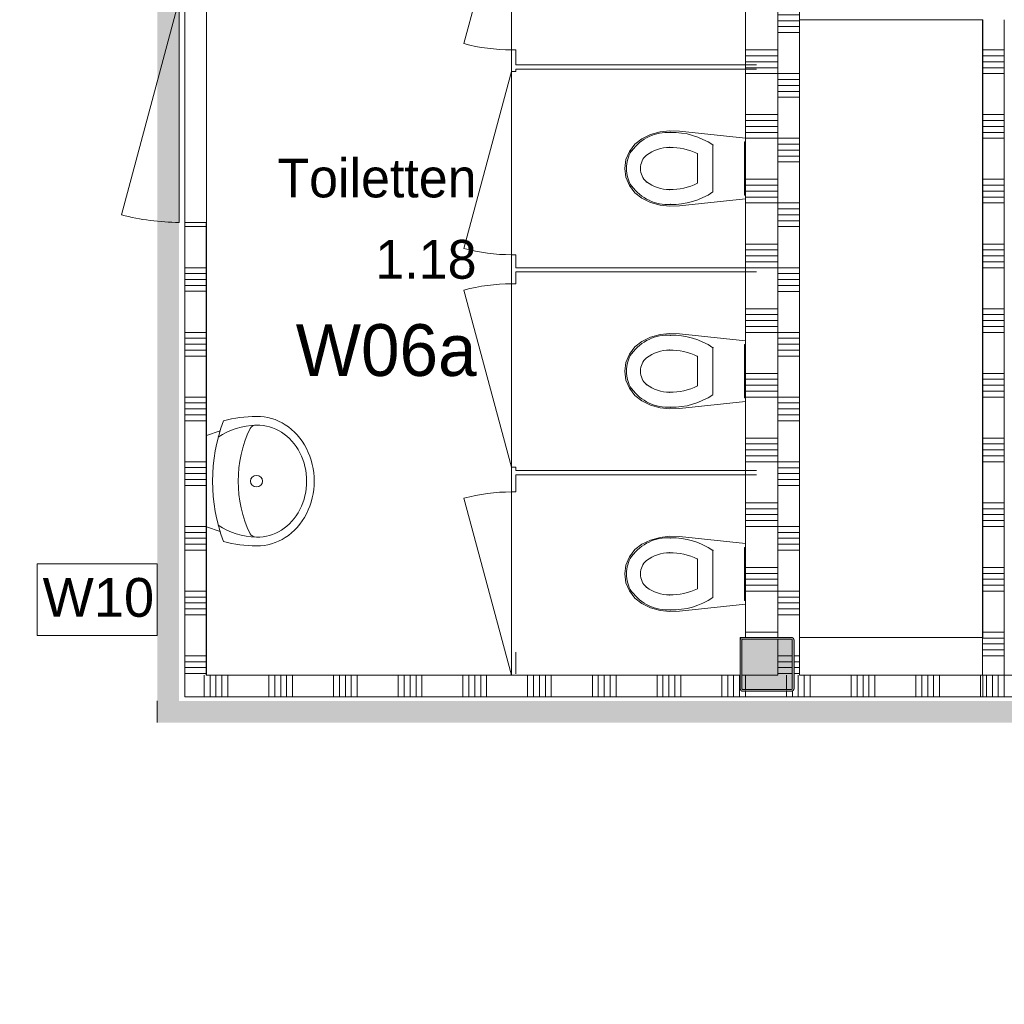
# Model space of a CAD drawing. Header units: millimetres. Extents: x -850 to 154668, y -25041 to 71030.
# Tile 80 of 211: x 13435 to 18000, y 24784 to 29350. Entities that reach past the tile are written whole.
import ezdxf
from ezdxf.enums import TextEntityAlignment as Align

# ---------------------------------------------------------------- set-up
doc = ezdxf.new("R2010")
doc.units = ezdxf.units.MM
doc.header["$MEASUREMENT"] = 0
for name, color, linetype in [('New_# trashcan Laagscheidingslijnen', 7, 'Continuous'), ('New_22 NC Binnenwanden', 7, 'Continuous'), ('New_22 NC Binnenwanden Deuren', 7, 'Continuous'), ('New_22 NC Binnenwanden Doorsnede-arcering', 7, 'Continuous'), ('New_23 Vloeren', 7, 'Continuous'), ('New_72 Vaste Inrichting', 7, 'Continuous'), ('New_72 Vaste Inrichting Deuren', 7, 'Continuous'), ('New_74 Sanitair', 7, 'Continuous'), ('New_Info Wandafwerking aanduiding', 7, 'Continuous'), ('New_Info Wandafwerking aanduiding Doorsnede-arcering', 7, 'Continuous'), ('New_Z Ruimtefuncties', 7, 'Continuous'), ('New_Z Ruimtefuncties Zone omranding', 7, 'Continuous'), ('New_Z Ruimtefuncties Zone tekst', 7, 'Continuous'), ('S-COLS-____-OTLN.RVT S', 7, 'Continuous'), ('S-COLS-____-OTLN.RVT S 2D arcering', 7, 'Continuous')]:
    doc.layers.add(name, color=color, linetype=linetype)
doc.styles.add('GENERATED_STYLE_1', font='txt')
doc.styles.add('GENERATED_STYLE_2', font='txt')

# ---------------------------------------------------------------- blocks, each defined once
blk = doc.blocks.new('Slab_3_2', base_point=(0, 51154.6))
at = {"layer": 'New_23 Vloeren', "color": 1, "linetype": 'Continuous', "lineweight": 0, "flags": 128}
blk.add_lwpolyline([(17050.7, 26484.7), (17050.7, 29350), (17900.7, 29350), (17900.7, 26484.7)], close=True, dxfattribs=at)
blk = doc.blocks.new('*X25')
at = {"layer": 'New_22 NC Binnenwanden Doorsnede-arcering', "color": 254, "linetype": 'Continuous', "lineweight": 0, "true_color": 0xe9ebeb}
for p, q in [((14317.7, 26210), (14317.7, 26310)), ((14345.2, 26210), (14345.2, 26310)), ((14372.6, 26210), (14372.6, 26310)), ((14400, 26210), (14400, 26310)), ((14590.3, 26210), (14590.3, 26310)), ((14617.7, 26210), (14617.7, 26310)), ((14645.2, 26210), (14645.2, 26310)), ((14672.6, 26210), (14672.6, 26310)), ((14700, 26210), (14700, 26310)), ((14890.3, 26210), (14890.3, 26310)), ((14917.7, 26210), (14917.7, 26310)), ((14945.2, 26210), (14945.2, 26310)), ((14972.6, 26210), (14972.6, 26310)), ((15000, 26210), (15000, 26310)), ((15190.3, 26210), (15190.3, 26310)), ((15217.7, 26210), (15217.7, 26310)), ((15245.2, 26210), (15245.2, 26310)), ((15272.6, 26210), (15272.6, 26310)), ((15300, 26210), (15300, 26310)), ((15490.3, 26210), (15490.3, 26310)), ((15517.7, 26210), (15517.7, 26310)), ((15545.2, 26210), (15545.2, 26310)), ((15572.6, 26210), (15572.6, 26310)), ((15600, 26210), (15600, 26310)), ((15790.3, 26210), (15790.3, 26310)), ((15817.7, 26210), (15817.7, 26310)), ((15845.2, 26210), (15845.2, 26310)), ((15872.6, 26210), (15872.6, 26310)), ((15900, 26210), (15900, 26310)), ((16090.3, 26210), (16090.3, 26310)), ((16117.7, 26210), (16117.7, 26310)), ((16145.2, 26210), (16145.2, 26310)), ((16172.6, 26210), (16172.6, 26310)), ((16200, 26210), (16200, 26310)), ((16390.3, 26210), (16390.3, 26310)), ((16417.7, 26210), (16417.7, 26310)), ((16445.2, 26210), (16445.2, 26310)), ((16472.6, 26210), (16472.6, 26310)), ((16500, 26210), (16500, 26310)), ((16690.3, 26210), (16690.3, 26310)), ((16717.7, 26210), (16717.7, 26310)), ((16745.2, 26210), (16745.2, 26310)), ((16772.6, 26210), (16772.6, 26310)), ((17045.2, 26210), (17045.2, 26310)), ((17072.6, 26210), (17072.6, 26310)), ((17100, 26210), (17100, 26310)), ((17290.3, 26210), (17290.3, 26310)), ((17317.7, 26210), (17317.7, 26310)), ((17345.2, 26210), (17345.2, 26310)), ((17372.6, 26210), (17372.6, 26310)), ((17400, 26210), (17400, 26310)), ((17590.3, 26210), (17590.3, 26310)), ((17617.7, 26210), (17617.7, 26310)), ((17645.2, 26210), (17645.2, 26310)), ((17672.6, 26210), (17672.6, 26310)), ((17700, 26210), (17700, 26310)), ((17890.3, 26210), (17890.3, 26310)), ((16800, 26210), (16800, 26232.8)), ((16990.3, 26210), (16990.3, 26232.8)), ((17017.7, 26210), (17017.7, 26236.4))]:
    blk.add_line(p, q, dxfattribs=at)
blk = doc.blocks.new('*X26')
at = {"layer": 'New_22 NC Binnenwanden Doorsnede-arcering', "color": 254, "linetype": 'Continuous', "lineweight": 0, "true_color": 0xe9ebeb}
for p, q in [((16800, 26240.8), (16800, 26310)), ((16990.3, 26240.8), (16990.3, 26310))]:
    blk.add_line(p, q, dxfattribs=at)
blk = doc.blocks.new('*X27')
at = {"layer": 'New_22 NC Binnenwanden Doorsnede-arcering', "color": 254, "linetype": 'Continuous', "lineweight": 0, "true_color": 0xe9ebeb}
blk.add_line((14290.3, 26210), (14290.3, 26300.3), dxfattribs=at)
blk = doc.blocks.new('*X28')
at = {"layer": 'New_22 NC Binnenwanden Doorsnede-arcering', "color": 254, "linetype": 'Continuous', "lineweight": 0, "true_color": 0xe9ebeb}
blk.add_line((14290.3, 26300.3), (14290.3, 26310), dxfattribs=at)
blk = doc.blocks.new('Wall_2_2', base_point=(14200, 26310))
at = {"layer": 'New_22 NC Binnenwanden', "color": 8, "linetype": 'Continuous', "lineweight": 0, "true_color": 0x778488, "flags": 128}
for points in [[(14200, 26210), (14200, 26310)], [(16775, 26310), (14300, 26310)], [(16950, 26310), (16783, 26310)], [(17900.7, 26310), (17050, 26310)], [(17900.7, 26310), (17900.7, 26210)], [(14200, 26210), (17900.7, 26210)]]:
    blk.add_lwpolyline(points, dxfattribs=at)
at = {"layer": 'New_22 NC Binnenwanden', "color": 8, "lineweight": 0, "true_color": 0x778488}
for name in ['*X28', '*X25', '*X26', '*X27']:
    blk.add_blockref(name, (0, 0), dxfattribs=at)
blk = doc.blocks.new('*X39')
at = {"layer": 'New_22 NC Binnenwanden Doorsnede-arcering', "color": 254, "linetype": 'Continuous', "lineweight": 0, "true_color": 0xe9ebeb}
for p, q in [((17050, 31800), (16950, 31800)), ((17050, 31772.5), (16950, 31772.5)), ((17050, 31745.1), (16950, 31745.1)), ((17050, 31717.7), (16950, 31717.7)), ((17050, 31690.2), (16950, 31690.2)), ((17050, 31500), (16950, 31500)), ((17050, 31472.5), (16950, 31472.5)), ((17050, 31445.1), (16950, 31445.1)), ((17050, 31417.7), (16950, 31417.7)), ((17050, 31390.2), (16950, 31390.2)), ((17050, 31200), (17025, 31200)), ((17050, 31145.1), (17022.6, 31145.1)), ((17050, 31172.5), (17025, 31172.5)), ((17050, 31117.7), (16950, 31117.7)), ((17050, 31090.2), (16950, 31090.2)), ((17050, 30900), (16950, 30900)), ((17050, 30872.5), (16950, 30872.5)), ((17050, 30845.1), (16950, 30845.1)), ((17050, 30817.7), (16950, 30817.7)), ((17050, 30790.2), (16950, 30790.2)), ((17050, 30600), (16950, 30600)), ((17050, 30572.5), (16950, 30572.5)), ((17050, 30545.1), (16950, 30545.1)), ((17050, 30517.7), (16950, 30517.7)), ((17050, 30490.2), (16950, 30490.2))]:
    blk.add_line(p, q, dxfattribs=at)
blk = doc.blocks.new('*X40')
at = {"layer": 'New_22 NC Binnenwanden Doorsnede-arcering', "color": 254, "linetype": 'Continuous', "lineweight": 0, "true_color": 0xe9ebeb}
for p, q in [((17017, 31200), (16950, 31200)), ((17017, 31172.5), (16950, 31172.5)), ((17014.1, 31145.1), (16950, 31145.1))]:
    blk.add_line(p, q, dxfattribs=at)
blk = doc.blocks.new('*X41')
at = {"layer": 'New_22 NC Binnenwanden Doorsnede-arcering', "color": 254, "linetype": 'Continuous', "lineweight": 0, "true_color": 0xe9ebeb}
for p, q in [((17017, 26400), (16950, 26400)), ((17017, 26372.5), (16950, 26372.5)), ((17017, 26345.1), (16950, 26345.1)), ((17017, 26317.7), (16950, 26317.7))]:
    blk.add_line(p, q, dxfattribs=at)
blk = doc.blocks.new('*X42')
at = {"layer": 'New_22 NC Binnenwanden Doorsnede-arcering', "color": 254, "linetype": 'Continuous', "lineweight": 0, "true_color": 0xe9ebeb}
for p, q in [((17050, 30245.1), (16950, 30245.1)), ((17050, 30217.7), (16950, 30217.7)), ((17050, 30190.2), (16950, 30190.2)), ((17050, 30000), (16950, 30000)), ((17050, 29972.5), (16950, 29972.5)), ((17050, 29945.1), (16950, 29945.1)), ((17050, 29917.7), (16950, 29917.7)), ((17050, 29890.2), (16950, 29890.2)), ((17050, 29700), (16950, 29700)), ((17050, 29672.5), (16950, 29672.5)), ((17050, 29645.1), (16950, 29645.1)), ((17050, 29617.7), (16950, 29617.7)), ((17050, 29590.2), (16950, 29590.2)), ((17050, 29400), (16950, 29400)), ((17050, 29372.5), (16950, 29372.5)), ((17050, 29345.1), (16950, 29345.1)), ((17050, 29317.7), (16950, 29317.7)), ((17050, 29290.2), (16950, 29290.2)), ((17050, 29100), (16950, 29100)), ((17050, 29072.5), (16950, 29072.5)), ((17050, 29045.1), (16950, 29045.1)), ((17050, 29017.7), (16950, 29017.7)), ((17050, 28990.2), (16950, 28990.2)), ((17050, 28800), (16950, 28800)), ((17050, 28772.5), (16950, 28772.5)), ((17050, 28745.1), (16950, 28745.1)), ((17050, 28717.7), (16950, 28717.7)), ((17050, 28690.2), (16950, 28690.2)), ((17050, 28500), (16950, 28500)), ((17050, 28472.5), (16950, 28472.5)), ((17050, 28445.1), (16950, 28445.1)), ((17050, 28417.7), (16950, 28417.7)), ((17050, 28390.2), (16950, 28390.2)), ((17050, 28200), (16950, 28200)), ((17050, 28172.5), (16950, 28172.5)), ((17050, 28145.1), (16950, 28145.1)), ((17050, 28117.7), (16950, 28117.7)), ((17050, 28090.2), (16950, 28090.2)), ((17050, 27900), (16950, 27900)), ((17050, 27872.5), (16950, 27872.5)), ((17050, 27845.1), (16950, 27845.1)), ((17050, 27817.7), (16950, 27817.7)), ((17050, 27790.2), (16950, 27790.2)), ((17050, 27600), (16950, 27600)), ((17050, 27572.5), (16950, 27572.5)), ((17050, 27545.1), (16950, 27545.1)), ((17050, 27517.7), (16950, 27517.7)), ((17050, 27490.2), (16950, 27490.2)), ((17050, 27300), (16950, 27300)), ((17050, 27272.5), (16950, 27272.5)), ((17050, 27245.1), (16950, 27245.1)), ((17050, 27217.7), (16950, 27217.7)), ((17050, 27190.2), (16950, 27190.2)), ((17050, 27000), (16950, 27000)), ((17050, 26972.5), (16950, 26972.5)), ((17050, 26945.1), (16950, 26945.1)), ((17050, 26917.7), (16950, 26917.7)), ((17050, 26890.2), (16950, 26890.2)), ((17050, 26700), (16950, 26700)), ((17050, 26672.5), (16950, 26672.5)), ((17050, 26645.1), (16950, 26645.1)), ((17050, 26617.7), (16950, 26617.7)), ((17050, 26590.2), (16950, 26590.2)), ((17050, 26400), (17025, 26400)), ((17050, 26372.5), (17025, 26372.5)), ((17050, 26345.1), (17025, 26345.1)), ((17050, 26317.7), (17025, 26317.7))]:
    blk.add_line(p, q, dxfattribs=at)
blk = doc.blocks.new('Wall_5_2', base_point=(16950, 26310))
at = {"layer": 'New_22 NC Binnenwanden', "color": 8, "linetype": 'Continuous', "lineweight": 0, "true_color": 0x778488, "flags": 128}
for points in [[(16950, 31970), (16950, 31385)], [(16950, 31970), (17050, 31970)], [(17050, 26310), (17050, 31870)], [(16950, 31377), (16950, 31143)], [(16950, 31135), (16950, 30370)], [(16950, 30270), (16950, 26482.8)], [(16950, 26474.8), (16950, 26310)]]:
    blk.add_lwpolyline(points, dxfattribs=at)
at = {"layer": 'New_22 NC Binnenwanden', "color": 8, "lineweight": 0, "true_color": 0x778488}
for name in ['*X39', '*X40', '*X42', '*X41']:
    blk.add_blockref(name, (0, 0), dxfattribs=at)
blk = doc.blocks.new('*X244')
at = {"layer": 'New_22 NC Binnenwanden Doorsnede-arcering', "color": 254, "linetype": 'Continuous', "lineweight": 0, "true_color": 0xe9ebeb}
for p, q in [((17917.7, 26210), (17917.7, 26310)), ((17945.2, 26210), (17945.2, 26310)), ((17972.6, 26210), (17972.6, 26310)), ((18000, 26210), (18000, 26310)), ((18190.3, 26210), (18190.3, 26310)), ((18217.7, 26210), (18217.7, 26310)), ((18245.2, 26210), (18245.2, 26310)), ((18272.6, 26210), (18272.6, 26310)), ((18300, 26210), (18300, 26310)), ((18490.3, 26210), (18490.3, 26310)), ((18517.7, 26210), (18517.7, 26310)), ((18545.2, 26210), (18545.2, 26310)), ((18572.6, 26210), (18572.6, 26310)), ((18600, 26210), (18600, 26310))]:
    blk.add_line(p, q, dxfattribs=at)
blk = doc.blocks.new('Wall_47_2', base_point=(17900.7, 26310))
at = {"layer": 'New_22 NC Binnenwanden', "color": 8, "linetype": 'Continuous', "lineweight": 0, "true_color": 0x778488, "flags": 128}
for points in [[(18700.3, 26310), (17900.7, 26310)], [(17900.7, 26310), (17900.7, 26210)], [(17900.7, 26210), (18700.3, 26210)]]:
    blk.add_lwpolyline(points, dxfattribs=at)
at = {"layer": 'New_22 NC Binnenwanden', "color": 8, "lineweight": 0, "true_color": 0x778488}
blk.add_blockref('*X244', (0, 0), dxfattribs=at)
blk = doc.blocks.new('Toilet 22')
at = {"layer": 'New_74 Sanitair', "color": 1, "linetype": 'Continuous', "lineweight": 0}
for p, q in [((-141, 0), (-173.3, -306.6)), ((141, 0), (-141, 0)), ((123, 0), (-123, 0)), ((-123, 0), (-123, -5)), ((123, -5), (123, 0)), ((173.3, -306.6), (141, 0)), ((-123, -5), (123, -5)), ((0, -151.4), (-108.9, -151.4)), ((108.9, -151.4), (0, -151.4)), ((0, -223.6), (-68.8, -223.6)), ((68.8, -223.6), (0, -223.6)), ((-173.3, -306.6), (-174.9, -351.8)), ((174.9, -351.8), (173.3, -306.6)), ((-174.9, -351.8), (-169.4, -396.7)), ((169.4, -396.7), (174.9, -351.8)), ((-169.4, -396.7), (-157, -440.3)), ((157, -440.3), (169.4, -396.7)), ((-157, -440.3), (-138, -481.3)), ((138, -481.3), (157, -440.3)), ((-138, -481.3), (-112.4, -513.9)), ((0, -487.5), (0, -487.5)), ((62.1, -459.7), (62.1, -459.7)), ((112.4, -513.9), (138, -481.3)), ((-112.4, -513.9), (-79.4, -538.8)), ((-79.4, -538.8), (-41, -554.6)), ((41, -554.6), (79.4, -538.8)), ((79.4, -538.8), (112.4, -513.9)), ((81.1, -529), (81.1, -529)), ((-41, -554.6), (0, -560)), ((0, -552.4), (0, -552.4)), ((0, -560), (41, -554.6))]:
    blk.add_line(p, q, dxfattribs=at)
for centre, major_axis, start_param, end_param in [((258.1, -339.4), (425.3, 0), 2.612188, 3.165208), ((-258.1, -339.4), (425.3, 0), 6.259569, 6.81259), ((264.5, -347.9), (362.2, 0), 2.738768, 3.154495), ((-264.5, -347.9), (362.2, 0), 6.270283, 6.68601), ((89.5, -360.8), (256.9, 0), 3.085861, 3.98645), ((134.9, -351.4), (232.6, 0), 3.144841, 3.702507), ((-134.9, -351.4), (232.6, 0), 5.722271, 6.279937), ((-89.5, -360.8), (256.9, 0), 5.438328, 6.338917), ((0.8, -419), (78.2, 0), 3.778693, 4.701998), ((-0.8, -419), (78.2, 0), 4.72278, 5.646085), ((0.8, -431.2), (138.5, 0), 4.079884, 4.706528), ((-0.8, -431.2), (138.5, 0), 4.71825, 5.344894)]:
    blk.add_ellipse(centre, major_axis=major_axis, ratio=0.875546, start_param=start_param, end_param=end_param, dxfattribs=at)
for p in [(108.9, -151.4), (68.8, -223.6), (-167, -348.2), (-97.7, -352), (97.7, -352), (167, -348.2), (-62.1, -459.7), (-81.1, -529)]:
    blk.add_point(p, dxfattribs=at)
blk = doc.blocks.new('Wasbak 2 22 KM')
at = {"layer": 'New_74 Sanitair', "color": 1, "linetype": 'Continuous', "lineweight": 0}
for p, q in [((-212.2, 0), (-233.1, -63.4)), ((212.2, 0), (-212.2, 0)), ((212.2, 0), (233.1, -63.4))]:
    blk.add_line(p, q, dxfattribs=at)
for centre, major_axis, ratio, start_param, end_param in [((0, -1041.4), (0, 1013), 0.882121, 5.964482, 6.601889), ((166.6, -232.4), (0, 528.9), 0.882121, 1.277244, 1.570796), ((0, -238.1), (0, 294.7), 0.882121, 0.900825, 1.551564), ((0, -238.1), (0, 294.7), 0.882121, 4.731621, 5.38236), ((-166.6, -232.4), (0, 528.9), 0.882121, 4.712389, 5.005942), ((0, -869.9), (0, 722.5), 0.882121, 5.889409, 6.676962), ((-230, -232.4), (0, 34), 0.882121, 0.507228, 1.570796), ((230, -232.4), (0, 34), 0.882121, 4.712389, 5.775958), ((0, -236.8), (300, 0), 0.877396, 3.124925, 6.299853), ((0, -236.8), (260, 0), 0.877396, 3.122361, 6.302417)]:
    blk.add_ellipse(centre, major_axis=major_axis, ratio=ratio, start_param=start_param, end_param=end_param, dxfattribs=at)
blk.add_ellipse((0, -232.4), major_axis=(0, 28.2), ratio=0.946667, dxfattribs=at)
blk = doc.blocks.new('Column 207[47]_2', base_point=(0.5, 3))
at = {"layer": 'S-COLS-____-OTLN.RVT S 2D arcering', "linetype": 'Continuous', "lineweight": 0, "true_color": 0x778488}
h = blk.add_hatch(color=8, dxfattribs=at)
h.paths.add_polyline_path([(16775.5, 26248.7), (16776.5, 26243.8), (16779.3, 26239.5), (16783.5, 26236.7), (16788.5, 26235.7), (17012.5, 26235.7), (17017.5, 26236.7), (17021.7, 26239.5), (17024.5, 26243.8), (17025.5, 26248.7), (17025.5, 26472.7), (17024.5, 26477.7), (17021.7, 26481.9), (17017.5, 26484.8), (17012.5, 26485.7), (16788.5, 26485.7), (16783.5, 26484.8), (16779.3, 26481.9), (16776.5, 26477.7), (16775.5, 26472.7)])
h.paths.add_polyline_path([(17012.5, 26243.7), (16788.5, 26243.7), (16786.6, 26244.1), (16785, 26245.2), (16783.9, 26246.8), (16783.5, 26248.7), (16783.5, 26472.7), (16783.9, 26474.7), (16785, 26476.3), (16786.6, 26477.4), (16788.5, 26477.7), (17012.5, 26477.7), (17014.4, 26477.4), (17016.1, 26476.3), (17017.1, 26474.7), (17017.5, 26472.7), (17017.5, 26248.7), (17017.1, 26246.8), (17016.1, 26245.2), (17014.4, 26244.1)], flags=0)
blk.add_hatch(color=8, dxfattribs=at).paths.add_polyline_path([(17012.5, 26477.7), (16788.5, 26477.7), (16786.6, 26477.4), (16785, 26476.3), (16783.9, 26474.7), (16783.5, 26472.7), (16783.5, 26248.7), (16783.9, 26246.8), (16785, 26245.2), (16786.6, 26244.1), (16788.5, 26243.7), (17012.5, 26243.7), (17014.4, 26244.1), (17016.1, 26245.2), (17017.1, 26246.8), (17017.5, 26248.7), (17017.5, 26472.7), (17017.1, 26474.7), (17016.1, 26476.3), (17014.4, 26477.4)])
at = {"layer": 'S-COLS-____-OTLN.RVT S', "color": 1, "linetype": 'Continuous', "lineweight": 0}
for p, q in [((16783.5, 26484.8), (16779.3, 26481.9)), ((16788.5, 26485.7), (16783.5, 26484.8)), ((17012.5, 26485.7), (16788.5, 26485.7)), ((17017.5, 26484.8), (17012.5, 26485.7)), ((17021.7, 26481.9), (17017.5, 26484.8)), ((16776.5, 26477.7), (16775.5, 26472.7)), ((16775.5, 26472.7), (16775.5, 26248.7)), ((16779.3, 26481.9), (16776.5, 26477.7)), ((16783.5, 26472.7), (16783.9, 26474.7)), ((16783.5, 26248.7), (16783.5, 26472.7)), ((16783.9, 26474.7), (16785, 26476.3)), ((16785, 26476.3), (16786.6, 26477.4)), ((16786.6, 26477.4), (16788.5, 26477.7)), ((16788.5, 26477.7), (17012.5, 26477.7)), ((17012.5, 26477.7), (17014.4, 26477.4)), ((17014.4, 26477.4), (17016.1, 26476.3)), ((17016.1, 26476.3), (17017.1, 26474.7)), ((17017.1, 26474.7), (17017.5, 26472.7)), ((17017.5, 26472.7), (17017.5, 26248.7)), ((17024.5, 26477.7), (17021.7, 26481.9)), ((17025.5, 26472.7), (17024.5, 26477.7)), ((17025.5, 26248.7), (17025.5, 26472.7)), ((16775.5, 26248.7), (16776.5, 26243.8)), ((16776.5, 26243.8), (16779.3, 26239.5)), ((16779.3, 26239.5), (16783.5, 26236.7)), ((16783.9, 26246.8), (16783.5, 26248.7)), ((16783.5, 26236.7), (16788.5, 26235.7)), ((16785, 26245.2), (16783.9, 26246.8)), ((16786.6, 26244.1), (16785, 26245.2)), ((16788.5, 26243.7), (16786.6, 26244.1)), ((17012.5, 26243.7), (16788.5, 26243.7)), ((16788.5, 26235.7), (17012.5, 26235.7)), ((17014.4, 26244.1), (17012.5, 26243.7)), ((17012.5, 26235.7), (17017.5, 26236.7)), ((17016.1, 26245.2), (17014.4, 26244.1)), ((17017.1, 26246.8), (17016.1, 26245.2)), ((17017.5, 26248.7), (17017.1, 26246.8)), ((17017.5, 26236.7), (17021.7, 26239.5)), ((17021.7, 26239.5), (17024.5, 26243.8)), ((17024.5, 26243.8), (17025.5, 26248.7))]:
    blk.add_line(p, q, dxfattribs=at)
blk = doc.blocks.new('*X2116')
at = {"layer": 'New_22 NC Binnenwanden Doorsnede-arcering', "color": 254, "linetype": 'Continuous', "lineweight": 0, "true_color": 0xe9ebeb}
for p, q in [((16800, 30054.9), (16950, 30054.9)), ((16800, 30027.4), (16950, 30027.4)), ((16800, 30000), (16950, 30000)), ((16800, 29809.7), (16950, 29809.7)), ((16800, 29782.3), (16950, 29782.3)), ((16800, 29754.9), (16950, 29754.9)), ((16800, 29727.4), (16950, 29727.4)), ((16800, 29700), (16950, 29700)), ((16800, 29509.7), (16950, 29509.7)), ((16800, 29482.3), (16950, 29482.3)), ((16800, 29454.9), (16950, 29454.9)), ((16800, 29427.4), (16950, 29427.4)), ((16800, 29400), (16950, 29400)), ((16800, 29209.7), (16950, 29209.7)), ((16800, 29182.3), (16950, 29182.3)), ((16800, 29154.9), (16950, 29154.9)), ((16800, 29127.4), (16950, 29127.4)), ((16800, 29100), (16950, 29100)), ((16800, 28909.7), (16950, 28909.7)), ((16800, 28882.3), (16950, 28882.3)), ((16800, 28854.9), (16950, 28854.9)), ((16800, 28827.4), (16950, 28827.4)), ((16800, 28800), (16950, 28800)), ((16800, 28609.7), (16950, 28609.7)), ((16800, 28582.3), (16950, 28582.3)), ((16800, 28554.9), (16950, 28554.9)), ((16800, 28527.4), (16950, 28527.4)), ((16800, 28500), (16950, 28500)), ((16800, 28309.7), (16950, 28309.7)), ((16800, 28282.3), (16950, 28282.3)), ((16800, 28254.9), (16950, 28254.9)), ((16800, 28227.4), (16950, 28227.4)), ((16800, 28200), (16950, 28200)), ((16800, 28009.7), (16950, 28009.7)), ((16800, 27982.3), (16950, 27982.3)), ((16800, 27954.9), (16950, 27954.9)), ((16800, 27927.4), (16950, 27927.4)), ((16800, 27900), (16950, 27900)), ((16800, 27709.7), (16950, 27709.7)), ((16800, 27682.3), (16950, 27682.3)), ((16800, 27654.9), (16950, 27654.9)), ((16800, 27627.4), (16950, 27627.4)), ((16800, 27600), (16950, 27600)), ((16800, 27409.7), (16950, 27409.7)), ((16800, 27382.3), (16950, 27382.3)), ((16800, 27354.9), (16950, 27354.9)), ((16800, 27327.4), (16950, 27327.4)), ((16800, 27300), (16950, 27300)), ((16800, 27109.7), (16950, 27109.7)), ((16800, 27082.3), (16950, 27082.3)), ((16800, 27054.9), (16950, 27054.9)), ((16800, 27027.4), (16950, 27027.4)), ((16800, 27000), (16950, 27000)), ((16800, 26809.7), (16950, 26809.7)), ((16800, 26782.3), (16950, 26782.3)), ((16800, 26754.9), (16950, 26754.9)), ((16800, 26727.4), (16950, 26727.4)), ((16800, 26700), (16950, 26700)), ((16800, 26509.7), (16950, 26509.7))]:
    blk.add_line(p, q, dxfattribs=at)
blk = doc.blocks.new('Wall_385_2', base_point=(16800, 26485))
at = {"layer": 'New_22 NC Binnenwanden', "color": 8, "linetype": 'Continuous', "lineweight": 0, "true_color": 0x778488, "flags": 128}
for points in [[(16950, 30070), (16800, 30070)], [(16800, 30070), (16800, 26485)], [(16950, 26485), (16950, 30070)], [(16800, 26485), (16950, 26485)]]:
    blk.add_lwpolyline(points, dxfattribs=at)
at = {"layer": 'New_22 NC Binnenwanden', "color": 8, "lineweight": 0, "true_color": 0x778488}
blk.add_blockref('*X2116', (0, 0), dxfattribs=at)
blk = doc.blocks.new('*X2263')
at = {"layer": 'New_22 NC Binnenwanden Doorsnede-arcering', "color": 254, "linetype": 'Continuous', "lineweight": 0, "true_color": 0xe9ebeb}
for p, q in [((14265.5, 28390.3), (14200, 28390.3)), ((14300, 28390.3), (14265.5, 28390.3)), ((14265.5, 28200), (14200, 28200)), ((14300, 28200), (14265.5, 28200)), ((14265.5, 28172.6), (14200, 28172.6)), ((14265.5, 28145.1), (14200, 28145.1)), ((14300, 28172.6), (14265.5, 28172.6)), ((14300, 28145.1), (14265.5, 28145.1)), ((14265.5, 28117.7), (14200, 28117.7)), ((14265.5, 28090.3), (14200, 28090.3)), ((14300, 28117.7), (14265.5, 28117.7)), ((14300, 28090.3), (14265.5, 28090.3)), ((14265.5, 27900), (14200, 27900)), ((14300, 27900), (14265.5, 27900)), ((14265.5, 27872.6), (14200, 27872.6)), ((14300, 27872.6), (14265.5, 27872.6)), ((14265.5, 27845.1), (14200, 27845.1)), ((14265.5, 27817.7), (14200, 27817.7)), ((14300, 27845.1), (14265.5, 27845.1)), ((14300, 27817.7), (14265.5, 27817.7)), ((14265.5, 27790.3), (14200, 27790.3)), ((14300, 27790.3), (14265.5, 27790.3)), ((14265.5, 27600), (14200, 27600)), ((14300, 27600), (14265.5, 27600)), ((14265.5, 27572.6), (14200, 27572.6)), ((14265.5, 27545.1), (14200, 27545.1)), ((14300, 27572.6), (14265.5, 27572.6)), ((14300, 27545.1), (14265.5, 27545.1)), ((14265.5, 27517.7), (14200, 27517.7)), ((14265.5, 27490.3), (14200, 27490.3)), ((14300, 27517.7), (14265.5, 27517.7)), ((14300, 27490.3), (14265.5, 27490.3)), ((14265.5, 27300), (14200, 27300)), ((14265.5, 27272.6), (14200, 27272.6)), ((14300, 27300), (14265.5, 27300)), ((14300, 27272.6), (14265.5, 27272.6)), ((14265.5, 27245.1), (14200, 27245.1)), ((14265.5, 27217.7), (14200, 27217.7)), ((14300, 27245.1), (14265.5, 27245.1)), ((14300, 27217.7), (14265.5, 27217.7)), ((14265.5, 27190.3), (14200, 27190.3)), ((14300, 27190.3), (14265.5, 27190.3)), ((14265.5, 27000), (14200, 27000)), ((14300, 27000), (14265.5, 27000)), ((14265.5, 26972.6), (14200, 26972.6)), ((14265.5, 26945.1), (14200, 26945.1)), ((14300, 26972.6), (14265.5, 26972.6)), ((14300, 26945.1), (14265.5, 26945.1)), ((14265.5, 26917.7), (14200, 26917.7)), ((14300, 26917.7), (14265.5, 26917.7)), ((14265.5, 26890.3), (14200, 26890.3)), ((14300, 26890.3), (14265.5, 26890.3)), ((14265.5, 26700), (14200, 26700)), ((14265.5, 26672.6), (14200, 26672.6)), ((14300, 26700), (14265.5, 26700)), ((14300, 26672.6), (14265.5, 26672.6)), ((14265.5, 26645.1), (14200, 26645.1)), ((14300, 26645.1), (14265.5, 26645.1)), ((14265.5, 26617.7), (14200, 26617.7)), ((14265.5, 26590.3), (14200, 26590.3)), ((14300, 26617.7), (14265.5, 26617.7)), ((14300, 26590.3), (14265.5, 26590.3)), ((14265.5, 26400), (14200, 26400)), ((14300, 26400), (14265.5, 26400)), ((14265.5, 26372.6), (14200, 26372.6)), ((14300, 26372.6), (14265.5, 26372.6)), ((14265.5, 26345.1), (14200, 26345.1)), ((14265.5, 26317.7), (14200, 26317.7)), ((14300, 26345.1), (14265.5, 26345.1)), ((14300, 26317.7), (14265.5, 26317.7))]:
    blk.add_line(p, q, dxfattribs=at)
blk = doc.blocks.new('*X2264')
at = {"layer": 'New_22 NC Binnenwanden Doorsnede-arcering', "color": 254, "linetype": 'Continuous', "lineweight": 0, "true_color": 0xe9ebeb}
for p, q in [((14265.5, 30000), (14200, 30000)), ((14300, 30000), (14265.5, 30000)), ((14265.5, 29972.6), (14200, 29972.6)), ((14300, 29972.6), (14265.5, 29972.6)), ((14265.5, 29945.1), (14200, 29945.1)), ((14265.5, 29917.7), (14200, 29917.7)), ((14300, 29945.1), (14265.5, 29945.1)), ((14300, 29917.7), (14265.5, 29917.7)), ((14265.5, 29890.3), (14200, 29890.3)), ((14300, 29890.3), (14265.5, 29890.3)), ((14265.5, 29700), (14200, 29700)), ((14300, 29700), (14265.5, 29700)), ((14265.5, 29672.6), (14200, 29672.6)), ((14265.5, 29645.1), (14200, 29645.1)), ((14300, 29672.6), (14265.5, 29672.6)), ((14300, 29645.1), (14265.5, 29645.1)), ((14265.5, 29617.7), (14200, 29617.7)), ((14265.5, 29590.3), (14200, 29590.3)), ((14300, 29617.7), (14265.5, 29617.7)), ((14300, 29590.3), (14265.5, 29590.3))]:
    blk.add_line(p, q, dxfattribs=at)
blk = doc.blocks.new('D1 22')
at = {"layer": 'New_22 NC Binnenwanden Deuren', "color": 1, "linetype": 'Continuous', "lineweight": 0}
for q in [(-481.8, 267.6), (-517, 0)]:
    blk.add_line((517, 0), q, dxfattribs=at)
at = {"layer": 'New_22 NC Binnenwanden Deuren', "color": 7, "linetype": 'Continuous', "lineweight": 0}
for p, q in [((-517, -25), (-517, -125)), ((-517, -25), (-517, -125)), ((517, -25), (517, -125)), ((517, -25), (517, -125))]:
    blk.add_line(p, q, dxfattribs=at)
at = {"layer": 'New_22 NC Binnenwanden Deuren', "color": 1, "linetype": 'Continuous', "lineweight": 0}
blk.add_arc((517, 0), 1034, 165, 180, dxfattribs=at)
blk = doc.blocks.new('Wall_417_2', base_point=(14200, 26310))
at = {"layer": 'New_22 NC Binnenwanden', "color": 8, "linetype": 'Continuous', "lineweight": 0, "true_color": 0x778488}
for p, q in [((14200, 29444), (14300, 29444)), ((14200, 28410), (14300, 28410))]:
    blk.add_line(p, q, dxfattribs=at)
at = {"layer": 'New_22 NC Binnenwanden', "color": 8, "linetype": 'Continuous', "lineweight": 0, "true_color": 0x778488, "flags": 128}
for points in [[(14200, 30170), (14300, 30170)], [(14200, 30170), (14200, 29444)], [(14300, 29444), (14300, 30170)], [(14200, 28410), (14200, 26310)], [(14300, 26310), (14300, 28410)]]:
    blk.add_lwpolyline(points, dxfattribs=at)
at = {"layer": 'New_22 NC Binnenwanden', "color": 8, "lineweight": 0, "true_color": 0x778488}
for name in ['*X2264', '*X2263']:
    blk.add_blockref(name, (0, 0), dxfattribs=at)
at = {"layer": 'New_22 NC Binnenwanden Deuren', "color": 1, "linetype": 'Continuous', "lineweight": 0, "zscale": 1000, "rotation": 90}
blk.add_blockref('D1 22', (14175, 28927), dxfattribs=at)
blk = doc.blocks.new('Wall_418_2', base_point=(15725, 29130))
at = {"layer": 'New_# trashcan Laagscheidingslijnen', "color": 9, "linetype": 'Continuous', "lineweight": 0}
for p, q in [((16850.7, 29140), (16750.7, 29140)), ((16750.7, 29120), (16850.7, 29120))]:
    blk.add_line(p, q, dxfattribs=at)
at = {"layer": 'New_72 Vaste Inrichting', "color": 9, "linetype": 'Continuous', "lineweight": 0, "flags": 128}
for points in [[(16750.7, 29140), (15735, 29140)], [(16950.7, 29120), (16950.7, 29140)], [(15735, 29120), (16750.7, 29120)]]:
    blk.add_lwpolyline(points, dxfattribs=at)
blk = doc.blocks.new('D1 22_7')
at = {"layer": 'New_72 Vaste Inrichting Deuren', "color": 1, "linetype": 'Continuous', "lineweight": 0}
for q in [(-396, 220), (-425, 0)]:
    blk.add_line((425, 0), q, dxfattribs=at)
at = {"layer": 'New_72 Vaste Inrichting Deuren', "color": 9, "linetype": 'Continuous', "lineweight": 0}
for p, q in [((-425, 0), (-425, -20)), ((-425, 0), (-425, -20)), ((425, 0), (425, -20)), ((425, 0), (425, -20))]:
    blk.add_line(p, q, dxfattribs=at)
at = {"layer": 'New_72 Vaste Inrichting Deuren', "color": 1, "linetype": 'Continuous', "lineweight": 0}
blk.add_arc((425, 0), 850, 165, 180, dxfattribs=at)
blk = doc.blocks.new('Wall_420_2', base_point=(15725, 30170))
at = {"layer": 'New_# trashcan Laagscheidingslijnen', "color": 9, "linetype": 'Continuous', "lineweight": 0}
for p, q in [((15715, 30052.1), (15715, 29952.1)), ((15735, 29952.1), (15735, 30052.1)), ((15715, 26417), (15715, 26317)), ((15735, 26317), (15735, 26417))]:
    blk.add_line(p, q, dxfattribs=at)
at = {"layer": 'New_72 Vaste Inrichting', "color": 9, "linetype": 'Continuous', "lineweight": 0}
for p, q in [((15715, 30060), (15735, 30060)), ((15715, 29210), (15735, 29210)), ((15715, 29110), (15735, 29110)), ((15715, 28260), (15735, 28260)), ((15715, 28125), (15735, 28125)), ((15715, 27275), (15735, 27275)), ((15715, 27160), (15735, 27160)), ((15715, 26310), (15735, 26310))]:
    blk.add_line(p, q, dxfattribs=at)
at = {"layer": 'New_72 Vaste Inrichting', "color": 9, "linetype": 'Continuous', "lineweight": 0, "flags": 128}
for points in [[(15715, 30070), (15715, 30060)], [(15735, 30070), (15715, 30070)], [(15735, 30060), (15735, 30070)], [(15715, 29210), (15715, 29110)], [(15735, 29140), (15735, 29210)], [(15735, 29110), (15735, 29120)], [(15715, 28260), (15715, 28125)], [(15735, 28200), (15735, 28260)], [(15735, 28125), (15735, 28180)], [(15715, 27275), (15715, 27160)], [(15735, 27260), (15735, 27275)], [(15735, 27160), (15735, 27240)]]:
    blk.add_lwpolyline(points, dxfattribs=at)
at = {"layer": 'New_72 Vaste Inrichting Deuren', "color": 1, "linetype": 'Continuous', "lineweight": 0, "zscale": 1000, "rotation": 90}
for p in [(15715, 29635), (15715, 28685)]:
    blk.add_blockref('D1 22_7', p, dxfattribs=at)
at = {"layer": 'New_72 Vaste Inrichting Deuren', "color": 1, "linetype": 'Continuous', "lineweight": 0, "xscale": -1, "zscale": 1000, "rotation": 90}
for p in [(15715, 27700), (15715, 26735)]:
    blk.add_blockref('D1 22_7', p, dxfattribs=at)
blk = doc.blocks.new('Wall_422_2', base_point=(15725, 28190))
at = {"layer": 'New_# trashcan Laagscheidingslijnen', "color": 9, "linetype": 'Continuous', "lineweight": 0}
for p, q in [((16850.7, 28200), (16750.7, 28200)), ((16750.7, 28180), (16850.7, 28180))]:
    blk.add_line(p, q, dxfattribs=at)
at = {"layer": 'New_72 Vaste Inrichting', "color": 9, "linetype": 'Continuous', "lineweight": 0, "flags": 128}
for points in [[(16750.7, 28200), (15735, 28200)], [(15735, 28180), (16750.7, 28180)], [(16950.7, 28180), (16950.7, 28200)]]:
    blk.add_lwpolyline(points, dxfattribs=at)
blk = doc.blocks.new('Wall_423_2', base_point=(15725, 27250))
at = {"layer": 'New_# trashcan Laagscheidingslijnen', "color": 9, "linetype": 'Continuous', "lineweight": 0}
for p, q in [((16850.7, 27260), (16750.7, 27260)), ((16750.7, 27240), (16850.7, 27240))]:
    blk.add_line(p, q, dxfattribs=at)
at = {"layer": 'New_72 Vaste Inrichting', "color": 9, "linetype": 'Continuous', "lineweight": 0, "flags": 128}
for points in [[(16750.7, 27260), (15735, 27260)], [(16950.7, 27240), (16950.7, 27260)], [(15735, 27240), (16750.7, 27240)]]:
    blk.add_lwpolyline(points, dxfattribs=at)
blk = doc.blocks.new('*X2623')
at = {"layer": 'New_22 NC Binnenwanden Doorsnede-arcering', "color": 254, "linetype": 'Continuous', "lineweight": 0, "true_color": 0xe9ebeb}
for p, q in [((17900, 29209.7), (18000, 29209.7)), ((17900, 29182.3), (18000, 29182.3)), ((17900, 29154.9), (18000, 29154.9)), ((17900, 29127.4), (18000, 29127.4)), ((17900, 29100), (18000, 29100)), ((17900, 28909.7), (18000, 28909.7)), ((17900, 28882.3), (18000, 28882.3)), ((17900, 28854.9), (18000, 28854.9)), ((17900, 28827.4), (18000, 28827.4)), ((17900, 28800), (18000, 28800)), ((17900, 28609.7), (18000, 28609.7)), ((17900, 28582.3), (18000, 28582.3)), ((17900, 28554.9), (18000, 28554.9)), ((17900, 28527.4), (18000, 28527.4)), ((17900, 28500), (18000, 28500)), ((17900, 28309.7), (18000, 28309.7)), ((17900, 28282.3), (18000, 28282.3)), ((17900, 28254.9), (18000, 28254.9)), ((17900, 28227.4), (18000, 28227.4)), ((17900, 28200), (18000, 28200)), ((17900, 28009.7), (18000, 28009.7)), ((17900, 27982.3), (18000, 27982.3)), ((17900, 27954.9), (18000, 27954.9)), ((17900, 27927.4), (18000, 27927.4)), ((17900, 27900), (18000, 27900)), ((17900, 27709.7), (18000, 27709.7)), ((17900, 27682.3), (18000, 27682.3)), ((17900, 27654.9), (18000, 27654.9)), ((17900, 27627.4), (18000, 27627.4)), ((17900, 27600), (18000, 27600)), ((17900, 27409.7), (18000, 27409.7)), ((17900, 27382.3), (18000, 27382.3)), ((17900, 27354.9), (18000, 27354.9)), ((17900, 27327.4), (18000, 27327.4)), ((17900, 27300), (18000, 27300)), ((17900, 27109.7), (18000, 27109.7)), ((17900, 27082.3), (18000, 27082.3)), ((17900, 27054.9), (18000, 27054.9)), ((17900, 27027.4), (18000, 27027.4)), ((17900, 27000), (18000, 27000)), ((17900, 26809.7), (18000, 26809.7)), ((17900, 26782.3), (18000, 26782.3)), ((17900, 26754.9), (18000, 26754.9)), ((17900, 26727.4), (18000, 26727.4)), ((17900, 26700), (18000, 26700)), ((17900, 26509.7), (18000, 26509.7)), ((17900, 26482.3), (18000, 26482.3)), ((17900, 26454.9), (18000, 26454.9)), ((17900, 26427.4), (18000, 26427.4)), ((17900, 26400), (18000, 26400))]:
    blk.add_line(p, q, dxfattribs=at)
blk = doc.blocks.new('Wall_523_2', base_point=(18000, 26310))
at = {"layer": 'New_22 NC Binnenwanden', "color": 8, "linetype": 'Continuous', "lineweight": 0, "true_color": 0x778488, "flags": 128}
for points in [[(17900, 29350), (17900, 26310)], [(18000, 26310), (18000, 29350)], [(18000, 26310), (17900, 26310)]]:
    blk.add_lwpolyline(points, dxfattribs=at)
at = {"layer": 'New_22 NC Binnenwanden', "color": 8, "lineweight": 0, "true_color": 0x778488}
blk.add_blockref('*X2623', (0, 0), dxfattribs=at)
blk = doc.blocks.new('Toiletten_1.18_5_2', base_point=(15094, 28181.3))
at = {"layer": 'New_Z Ruimtefuncties Zone tekst', "color": 2, "lineweight": 0}
for tag, height, style, p in [('DUMMY_938', 180, 'GENERATED_STYLE_1', (15553.2, 28747)), ('ROOM_NAME', 180, 'GENERATED_STYLE_1', (15553.2, 28705.9)), ('DUMMY_939', 180, 'GENERATED_STYLE_1', (15553.2, 28369.9)), ('ROOM_NUMBER', 180, 'GENERATED_STYLE_1', (15553.2, 28328.7)), ('stWallCovering', 240, 'GENERATED_STYLE_2', (15553.2, 27937.9))]:
    blk.add_attdef(tag, text='', height=height, dxfattribs=dict(at, style=style)).set_placement(p, align=Align.TOP_RIGHT)
at = {"layer": 'New_Z Ruimtefuncties Zone tekst', "color": 2, "lineweight": 0, "style": 'GENERATED_STYLE_2'}
blk.add_attdef('DUMMY_940', text='', height=240, dxfattribs=at).set_placement((14634.9, 27992.7), align=Align.TOP_LEFT)
blk = doc.blocks.new('Wall_649_2', base_point=(23390.4, 26140.6))
at = {"layer": 'New_Info Wandafwerking aanduiding Doorsnede-arcering', "linetype": 'Continuous', "lineweight": 0}
for points in [[(14173.2, 26190.6), (14073.2, 26090.6), (14173.2, 26090.6)], [(14073.2, 26190.6), (14073.2, 26090.6), (14173.2, 26190.6)], [(14173.2, 26090.6), (23390.4, 26090.6), (23390.4, 26190.6), (14173.2, 26190.6)]]:
    blk.add_hatch(color=1, dxfattribs=at).paths.add_polyline_path(points)
at = {"layer": 'New_Info Wandafwerking aanduiding', "color": 9, "linetype": 'Continuous', "lineweight": 0, "flags": 128}
blk.add_lwpolyline([(14073.2, 26090.6), (14073.2, 26190.6)], dxfattribs=at)
blk = doc.blocks.new('Wall_650_2', base_point=(14123.2, 26140.6))
at = {"layer": 'New_Info Wandafwerking aanduiding Doorsnede-arcering', "linetype": 'Continuous', "lineweight": 0}
blk.add_hatch(color=1, dxfattribs=at).paths.add_polyline_path([(14173.2, 26190.6), (14173.2, 34131.8), (14073.2, 34131.8), (14073.2, 26190.6)])

msp = doc.modelspace()

# ---------------------------------------------------------------- linework, layer by layer
at = {"layer": 'New_Info Wandafwerking aanduiding', "color": 9, "linetype": 'Continuous', "lineweight": 0, "flags": 128}
msp.add_lwpolyline([(13516.3, 26827), (14073.2, 26827), (14073.2, 26494.1), (13516.3, 26494.1)], close=True, dxfattribs=at)
at = {"layer": 'New_Z Ruimtefuncties Zone omranding', "color": 41, "linetype": 'Continuous', "lineweight": 0, "true_color": 0xffeeaa, "flags": 128}
msp.add_lwpolyline([(23390.4, 24315), (23390.4, 26210), (14200.7, 26210), (14200.7, 30170), (14200.7, 34110.1), (16950.7, 34110.1), (16950.7, 36010), (14650.7, 36010), (13000.4, 36010, -0.192176), (11511.5, 36624.2, -0.163342), (10919.2, 37730.4), (10909.9, 43996.7, -0.145429), (11374.3, 45358.1, -0.222858), (13010, 46085), (14650.7, 46085), (16490.7, 46085, -0.04315), (16851.1, 46053.8), (16851.1, 47840.1)], format="xyb", dxfattribs=at)
at = {"layer": 'New_Z Ruimtefuncties Zone omranding', "color": 41, "linetype": 'Continuous', "lineweight": 0, "true_color": 0xffd5aa, "flags": 128}
msp.add_lwpolyline([(14300.7, 26310), (16775, 26310), (16775, 26485), (16800.7, 26485), (16800.7, 30070), (14300.7, 30070)], close=True, dxfattribs=at)

# ---------------------------------------------------------------- block references
at = {"layer": 'New_22 NC Binnenwanden', "color": 8, "lineweight": 0, "true_color": 0x778488}
for name, p in [('Wall_5_2', (16950, 26310)), ('Wall_417_2', (14200, 26310)), ('Wall_385_2', (16800, 26485)), ('Wall_523_2', (18000, 26310)), ('Wall_2_2', (14200, 26310)), ('Wall_47_2', (17900.7, 26310))]:
    msp.add_blockref(name, p, dxfattribs=at)
at = {"layer": 'New_23 Vloeren', "color": 1, "linetype": 'Continuous', "lineweight": 0}
msp.add_blockref('Slab_3_2', (0, 51154.6), dxfattribs=at)
at = {"layer": 'New_72 Vaste Inrichting', "color": 1, "lineweight": 0}
for name, p in [('Wall_420_2', (15725, 30170)), ('Wall_418_2', (15725, 29130)), ('Wall_422_2', (15725, 28190)), ('Wall_423_2', (15725, 27250))]:
    msp.add_blockref(name, p, dxfattribs=at)
at = {"layer": 'New_74 Sanitair', "color": 1, "linetype": 'Continuous', "lineweight": 0, "xscale": -1, "zscale": 1000, "rotation": 270}
for p in [(16800.7, 28660), (16800.7, 27720), (16800.7, 26780)]:
    msp.add_blockref('Toilet 22', p, dxfattribs=at)
at = {"layer": 'New_74 Sanitair', "color": 1, "linetype": 'Continuous', "lineweight": 0, "zscale": 1000, "rotation": 90}
msp.add_blockref('Wasbak 2 22 KM', (14300.7, 27210), dxfattribs=at)
at = {"layer": 'New_Info Wandafwerking aanduiding', "color": 1, "lineweight": 0}
for name, p in [('Wall_650_2', (14123.2, 26140.6)), ('Wall_649_2', (23390.4, 26140.6))]:
    msp.add_blockref(name, p, dxfattribs=at)
at = {"layer": 'New_Z Ruimtefuncties', "color": 2, "linetype": 'Continuous', "lineweight": 0}
msp.add_blockref('Toiletten_1.18_5_2', (15094, 28181.3), dxfattribs=at).add_auto_attribs({'ROOM_NAME': 'Toiletten', 'ROOM_NUMBER': '1.18', 'stWallCovering': 'W06a'})
at = {"layer": 'S-COLS-____-OTLN.RVT S', "color": 1, "linetype": 'Continuous', "lineweight": 0}
msp.add_blockref('Column 207[47]_2', (0.5, 3), dxfattribs=at)

# ---------------------------------------------------------------- texts
at = {"layer": 'New_Info Wandafwerking aanduiding', "color": 2, "linetype": 'Continuous', "lineweight": 0, "insert": (13541.3, 26760.8), "char_height": 180, "attachment_point": 1, "style": 'GENERATED_STYLE_1'}
msp.add_mtext('\\A1;{\\pql;\\fArial|b0|i0|c0|p38;W10}', dxfattribs=at)

doc.saveas('drawing.dxf')
